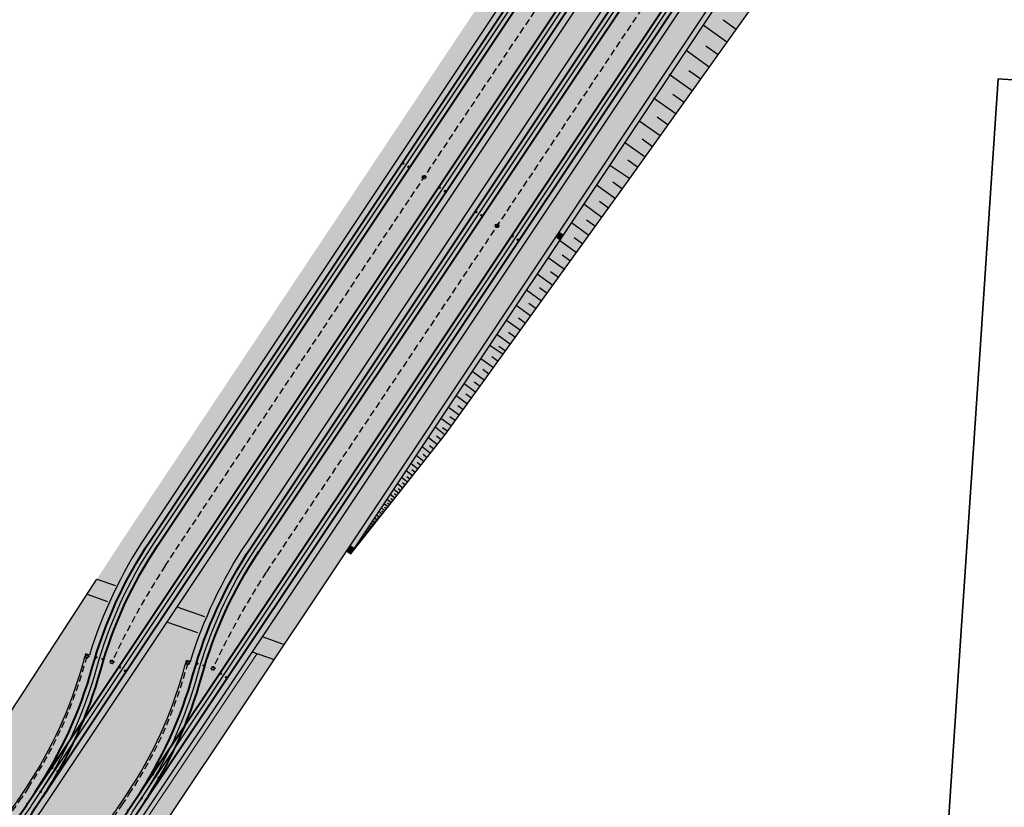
# Model space of a CAD drawing. Header units: metres. Extents: x 6603615 to 6604470, y 5739741 to 5740610.
# Tile 6 of 14: x 6604025 to 6604137, y 5739852 to 5739942. Entities that reach past the tile are written whole.
import ezdxf

# ---------------------------------------------------------------- set-up
doc = ezdxf.new("R2010")
doc.units = ezdxf.units.M
doc.linetypes.add('DASHDOT', pattern=[25.4, 12.7, -6.35, 0, -6.35])
doc.linetypes.add('HIDDEN', pattern=[0.375, 0.25, -0.125])
for name, color, linetype, lineweight in [('_działki', 3, 'Continuous', 40), ('HECZ_KOSTKA_ZABUDOWA', 41, 'Continuous', 5), ('HECZ_ZIELEŃ_ZABUDOWA', 73, 'Continuous', 5), ('KRESK_TOR_PP_ZABRUK', 31, 'Continuous', 5), ('M_WPUSTY', 190, 'Continuous', 30), ('OBRZEŻE_BET_8X40', 236, 'Continuous', 30), ('ODW_DRENAZ', 5, 'HIDDEN', 30), ('ODW_DRENAZ_NAJN', 140, 'HIDDEN', 30), ('ODW_SKRZYNKI', 5, 'Continuous', 13), ('OSIE_TORU', 10, 'DASHDOT', 30), ('PROJ. KORYTKO MULDOWE SZER 50 CM', 150, 'Continuous', 30), ('SKARPY', 96, 'Continuous', 30), ('szyny 60R2', 14, 'Continuous', 40), ('T_ODW_ZWROTNIC', 180, 'Continuous', 35), ('zwrotnica R50m', 140, 'Continuous', 40)]:
    doc.layers.add(name, color=color, linetype=linetype, lineweight=lineweight)
for name, color, linetype, lineweight, true_color in [('GESDZI', 7, 'Continuous', 18, 0x008000), ('HECZ_PŁYTY_BET_50X50', 7, 'Continuous', 5, 0xfaf9b8), ('HECZ_ZIELEN', 7, 'Continuous', 0, 0xd6ffd6)]:
    doc.layers.add(name, color=color, linetype=linetype, lineweight=lineweight, true_color=true_color)
doc.layers.add('KRESK_TOR_KLAS_PODKŁAD', color=38, linetype='Continuous', lineweight=15, transparency=0.55)
pattern_1 = [(59.99999999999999, (0, 0), (-0.2381249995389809, 0.4124445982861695), [0.238125, -0.238125]), (120, (0, 0), (-0.476249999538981, 2.661695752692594e-10), [0.238125, -0.238125]), (0, (-0.1190625, 0.20622229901), (0.238125, 0.41244459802), [0.238125, -0.238125])]

# ---------------------------------------------------------------- blocks, each defined once
blk = doc.blocks.new('A$C8469fa7e')
at = {"layer": 'GESDZI', "color": 3, "linetype": 'Continuous', "lineweight": 30}
blk.add_lwpolyline([(6604211.14, 5740049.68), (6604208.38, 5740004.99), (6604205.71, 5739965.06), (6604205.14, 5739956.67), (6604203.8, 5739936.9), (6604203.44, 5739931.58), (6604197.3, 5739931.89), (6604174.97, 5739932.82), (6604172.74, 5739932.92), (6604162.47, 5739933.62), (6604136.19, 5739935.43), (6604135.4, 5739923.52), (6604134.09, 5739903.98), (6604131.95, 5739871.82), (6604131.15, 5739859.81), (6604129.12, 5739829.44), (6604128.92, 5739826.44), (6604111.39, 5739827.61), (6604062.77, 5739830.84), (6604014.55, 5739834.06), (6603991.05, 5739835.63), (6603918.87, 5739840.43), (6603844.12, 5739845.41)], dxfattribs=at)
blk.add_lwpolyline([(6604196.08, 5739821.95), (6604163.88, 5739824.11), (6604151.94, 5739824.9), (6604128.92, 5739826.44), (6604129.12, 5739829.44), (6604131.15, 5739859.81), (6604131.95, 5739871.82), (6604134.09, 5739903.98), (6604135.4, 5739923.52), (6604136.19, 5739935.43), (6604162.47, 5739933.62), (6604172.74, 5739932.92), (6604174.97, 5739932.82), (6604197.3, 5739931.89), (6604203.44, 5739931.58), (6604202.44, 5739916.9), (6604201.1, 5739896.98), (6604199.76, 5739877.24), (6604198.87, 5739863.88), (6604198.07, 5739851.9)], close=True, dxfattribs=at)
blk = doc.blocks.new('skrzynka-odw-szyny')
blk.add_lwpolyline([(0.07499999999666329, 0.209999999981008), (0.0750000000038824, 0), (-0.0750000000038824, 1.4210854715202e-14), (-0.0750000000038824, 0.2099999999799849)], close=True)
at = {"linetype": 'HIDDEN', "ltscale": 0.2}
blk.add_circle((1.364242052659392e-12, 0.06500000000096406), 0.05400000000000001, dxfattribs=at)
blk = doc.blocks.new('WPUST')
at = {"layer": 'M_WPUSTY'}
h = blk.add_hatch(color=256, dxfattribs=at)
h.dxf.hatch_style = 1
h.paths.add_polyline_path([(0.5377540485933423, 0.480437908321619), (-0.05627778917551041, 0.3960212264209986), (0, 0), (0.5940318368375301, 0.08441668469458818)])
blk.add_lwpolyline([(0.5377540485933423, 0.480437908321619), (-0.05627778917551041, 0.3960212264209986), (0, 0), (0.5940318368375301, 0.08441668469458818), (0.5377540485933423, 0.480437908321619)], close=True, dxfattribs=at)
blk = doc.blocks.new('zwr50')
at = {"layer": 'T_ODW_ZWROTNIC'}
for centre in [(-2.662352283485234, 2.268399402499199), (-2.991292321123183, 1.611010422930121), (-0.1289658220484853, 0.6271918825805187)]:
    blk.add_circle(centre, 0.06, dxfattribs=at)
at = {"layer": 'zwrotnica R50m'}
for p, q in [((0, 0), (-4.453425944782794, 2.273103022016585)), ((0.4546165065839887, 0.8906872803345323), (-3.998809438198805, 3.163790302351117))]:
    blk.add_line(p, q, dxfattribs=at)
for centre, radius, end in [((-22.50372196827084, -44.08891581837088), 50.50000000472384, 68.74691510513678), ((-22.50372197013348, -44.08891581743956), 49.5000000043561, 68.74692656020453)]:
    blk.add_arc(centre, radius, 62.95947410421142, end, dxfattribs=at)

msp = doc.modelspace()

# ---------------------------------------------------------------- hatches: boundary and pattern name
at = {"layer": 'HECZ_KOSTKA_ZABUDOWA'}
h = msp.add_hatch(color=256, dxfattribs=at)
h.dxf.hatch_style = 1
edge = h.paths.add_edge_path()
edge.add_line((6604035.605241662, 5739877.505479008), (6604033.316688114, 5739878.302542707))
edge.add_line((6604033.316688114, 5739878.302542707), (6604032.194384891, 5739876.575591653))
edge.add_line((6604032.194384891, 5739876.575591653), (6604034.737953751, 5739875.669012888))
edge.add_arc((6604081.459361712, 5739854.72742632), 51.20000009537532, 153.5840928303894, 155.857003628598, ccw=False)
h = msp.add_hatch(color=256, dxfattribs=at)
h.dxf.hatch_style = 1
edge = h.paths.add_edge_path()
edge.add_line((6604045.833284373, 5739873.943228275), (6604042.422526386, 5739875.131136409))
edge.add_line((6604042.422526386, 5739875.131136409), (6604041.277314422, 5739873.412164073))
edge.add_line((6604041.277314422, 5739873.412164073), (6604045.089439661, 5739872.084466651))
edge.add_arc((6604092.987281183, 5739853.99478487), 51.19999813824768, 157.0692645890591, 159.3098445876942, ccw=False)
h = msp.add_hatch(color=256, dxfattribs=at)
h.dxf.hatch_style = 1
h.paths.add_polyline_path([(6604054.711314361, 5739870.851163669), (6604052.175532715, 5739871.734332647), (6604051.030320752, 5739870.015360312), (6604053.566102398, 5739869.132191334)])
at = {"layer": 'HECZ_PŁYTY_BET_50X50'}
h = msp.add_hatch(color=256, dxfattribs=at)
h.dxf.hatch_style = 1
h.paths.add_polyline_path([(6604103.863359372, 5739966.308222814), (6604103.380670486, 5739966.629799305), (6604042.422526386, 5739875.131136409), (6604042.988200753, 5739874.93412179)])
h = msp.add_hatch(color=256, dxfattribs=at)
h.dxf.hatch_style = 1
h.paths.add_polyline_path([(6604103.863359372, 5739966.308222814), (6604103.380670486, 5739966.629799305), (6604042.422526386, 5739875.131136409), (6604042.988200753, 5739874.93412179)])
h = msp.add_hatch(color=256, dxfattribs=at)
h.dxf.hatch_style = 1
h.paths.add_polyline_path([(6604101.557731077, 5739944.811311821, 0.0795573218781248), (6604108.367495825, 5739959.702381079), (6604109.210276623, 5739962.74600516), (6604108.702183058, 5739963.084506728), (6604107.808529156, 5739959.857159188, -0.0795573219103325), (6604101.075042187, 5739945.132888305), (6604052.175532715, 5739871.734332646), (6604052.741207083, 5739871.537318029)])
h = msp.add_hatch(color=256, dxfattribs=at)
h.dxf.hatch_style = 1
h.paths.add_polyline_path([(6604013.813109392, 5739840.121505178, 0.007384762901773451), (6604015.240565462, 5739840.137395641, 0.1065065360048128), (6604024.109626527, 5739847.108837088, 0.02618592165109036), (6604027.346601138, 5739851.455955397), (6604041.842988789, 5739873.215149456), (6604041.277314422, 5739873.412164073), (6604026.86391225, 5739851.777531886, -0.02618592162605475), (6604023.663195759, 5739847.479106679, -0.118976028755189)])
h = msp.add_hatch(color=256, dxfattribs=at)
h.dxf.hatch_style = 1
edge = h.paths.add_edge_path()
edge.add_line((6604025.491555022, 5739839.292934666), (6604025.163736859, 5739839.313768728))
edge.add_arc((6604015.024761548, 5739863.472435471), 26.19999998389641, 292.7669517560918, 320.3276949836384)
edge.add_arc((6603995.782055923, 5739879.432331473), 51.19999998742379, 320.3276949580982, 326.3276949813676)
edge.add_line((6604038.391833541, 5739851.044889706), (6604051.030320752, 5739870.015360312))
edge.add_line((6604051.030320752, 5739870.015360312), (6604051.59599512, 5739869.818345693))
edge.add_line((6604051.59599512, 5739869.818345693), (6604038.874522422, 5739850.723313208))
edge.add_arc((6603995.782055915, 5739879.432331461), 51.77999998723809, 320.32769497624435, 326.3276949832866, ccw=False)
edge.add_arc((6604015.022583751, 5739863.475248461), 26.78347206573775, 295.16758820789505, 320.326037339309, ccw=False)
edge.add_line((6604026.412720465, 5739839.234391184), (6604025.491555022, 5739839.292934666))
at = {"layer": 'HECZ_ZIELEN'}
h = msp.add_hatch(color=256, dxfattribs=at)
h.dxf.hatch_style = 1
edge = h.paths.add_edge_path()
edge.add_line((6604109.813328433, 5739946.059280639), (6604115.852499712, 5739958.320830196))
edge.add_line((6604115.852499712, 5739958.320830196), (6604113.108785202, 5739960.148744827))
edge.add_line((6604113.108785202, 5739960.148744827), (6604108.953718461, 5739952.221131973))
edge.add_arc((6604019.868367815, 5739998.91306619), 100.5800001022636, 326.3276949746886, 332.3398049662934, ccw=False)
edge.add_line((6604103.573278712, 5739943.147267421), (6604062.308781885, 5739881.20892694))
edge.add_line((6604062.308781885, 5739881.20892694), (6604073.128719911, 5739894.852535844))
edge.add_line((6604073.128719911, 5739894.852535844), (6604079.702386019, 5739903.980179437))
edge.add_line((6604079.702386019, 5739903.980179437), (6604094.16877302, 5739924.053053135))
edge.add_line((6604094.16877302, 5739924.053053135), (6604109.813328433, 5739946.059280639))
at = {"layer": 'HECZ_ZIELEŃ_ZABUDOWA'}
h = msp.add_hatch(color=256, dxfattribs=at)
h.dxf.hatch_style = 1
edge = h.paths.add_edge_path()
edge.add_line((6604097.222226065, 5739970.732671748), (6604095.557781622, 5739971.841556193))
edge.add_line((6604095.557781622, 5739971.841556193), (6604036.353476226, 5739882.975419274))
edge.add_line((6604036.353476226, 5739882.975419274), (6604033.316688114, 5739878.302542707))
edge.add_line((6604033.316688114, 5739878.302542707), (6604035.605241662, 5739877.505479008))
edge.add_arc((6604081.459361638, 5739854.727426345), 51.20000001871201, 146.327694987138, 153.5840928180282, ccw=False)
edge.add_line((6604038.849583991, 5739883.114868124), (6604097.222226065, 5739970.732671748))
h = msp.add_hatch(color=256, dxfattribs=at)
h.dxf.hatch_style = 1
h.paths.add_polyline_path([(6604103.350869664, 5739961.895670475, 0.02029334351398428), (6604105.410758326, 5739965.277316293), (6604103.863359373, 5739966.308222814), (6604042.988200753, 5739874.93412179), (6604045.833284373, 5739873.943228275, -0.04690328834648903), (6604050.377505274, 5739882.382225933)])
h = msp.add_hatch(color=256, dxfattribs=at)
h.dxf.hatch_style = 1
h.paths.add_polyline_path([(6604103.350869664, 5739961.895670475, 0.02029334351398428), (6604105.410758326, 5739965.277316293), (6604103.863359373, 5739966.308222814), (6604042.988200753, 5739874.93412179), (6604045.833284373, 5739873.943228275, -0.04690328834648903), (6604050.377505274, 5739882.382225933)])
h = msp.add_hatch(color=256, dxfattribs=at)
h.dxf.hatch_style = 1
edge = h.paths.add_edge_path()
edge.add_arc((6604019.868367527, 5739998.913066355), 100.0000004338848, 326.3276949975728, 332.3398049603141)
edge.add_line((6604108.440002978, 5739952.490383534), (6604112.623426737, 5739960.47209984))
edge.add_line((6604112.623426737, 5739960.47209984), (6604109.210276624, 5739962.746005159))
edge.add_line((6604109.210276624, 5739962.746005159), (6604108.367495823, 5739959.702381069))
edge.add_arc((6604058.46526447, 5739973.520330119), 51.78000009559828, 326.327694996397, 344.5225672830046, ccw=False)
edge.add_line((6604101.557731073, 5739944.811311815), (6604052.741207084, 5739871.537318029))
edge.add_line((6604052.741207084, 5739871.537318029), (6604054.711314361, 5739870.851163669))
edge.add_line((6604054.711314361, 5739870.851163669), (6604061.073763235, 5739880.401250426))
edge.add_line((6604061.073763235, 5739880.401250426), (6604103.090589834, 5739943.468843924))
h = msp.add_hatch(color=256, dxfattribs=at)
h.dxf.hatch_style = 1
h.paths.add_polyline_path([(6604031.663141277, 5739868.51602089, -0.006249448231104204), (6604032.02334268, 5739869.756362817), (6604032.47302197, 5739869.619656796, -0.0316676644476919), (6604034.745981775, 5739875.6869145), (6604032.194384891, 5739876.575591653), (6604024.577377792, 5739864.854874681, 0.01099409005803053), (6604022.262967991, 5739861.116153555), (6604019.668429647, 5739856.711377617), (6604020.088618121, 5739856.500803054), (6604019.640855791, 5739855.607321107, -0.02618592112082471), (6604016.967991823, 5739850.905559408, -0.1457862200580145), (6604005.43874428, 5739840.95603664, 0.2014223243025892), (6604021.454133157, 5739849.311302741, 0.02618592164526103), (6604024.475434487, 5739853.368781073), (6604025.307097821, 5739854.617114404, 0.07955732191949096)])
h = msp.add_hatch(color=256, dxfattribs=at)
h.dxf.hatch_style = 1
h.paths.add_polyline_path([(6604043.191062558, 5739867.783378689, -0.006247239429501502), (6604043.551131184, 5739869.023283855), (6604044.000811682, 5739868.886581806, -0.01649913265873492), (6604045.089439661, 5739872.084466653), (6604041.842988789, 5739873.215149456), (6604027.346601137, 5739851.455955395, -0.02618592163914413), (6604024.109626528, 5739847.108837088, -0.106509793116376), (6604015.240255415, 5739840.137244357, 0.003864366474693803), (6604015.986883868, 5739840.162282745, 0.212393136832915), (6604032.982054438, 5739848.578660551, 0.02618592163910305), (6604036.003355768, 5739852.636138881), (6604036.8350191, 5739853.884472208, 0.07955732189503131)])
h = msp.add_hatch(color=256, dxfattribs=at)
h.dxf.hatch_style = 1
edge = h.paths.add_edge_path()
edge.add_line((6604053.566102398, 5739869.132191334), (6604051.59599512, 5739869.818345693))
edge.add_line((6604051.59599512, 5739869.818345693), (6604038.874522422, 5739850.723313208))
edge.add_arc((6603995.782055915, 5739879.432331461), 51.77999998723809, 320.32769497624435, 326.3276949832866, ccw=False)
edge.add_arc((6604015.024761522, 5739863.472435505), 26.78000002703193, 295.1659305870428, 320.32769496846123, ccw=False)
edge.add_line((6604026.412720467, 5739839.234391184), (6604030.198309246, 5739838.993802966))
edge.add_arc((6604015.024761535, 5739863.472435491), 28.80000000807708, 301.7934946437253, 320.3276949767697)
edge.add_arc((6603995.782056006, 5739879.432331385), 53.79999986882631, 320.3276949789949, 326.3276949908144)
edge.add_line((6604040.5556113, 5739849.603339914), (6604053.566102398, 5739869.132191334))
at = {"layer": 'KRESK_TOR_KLAS_PODKŁAD'}
h = msp.add_hatch(dxfattribs=at)
h.set_pattern_fill('TRIANG', color=256, scale=0.05)
h.set_pattern_definition(pattern_1)
edge = h.paths.add_edge_path()
edge.add_arc((6604081.459361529, 5739854.727426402), 51.19999989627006, 146.327694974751, 153.5840928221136)
edge.add_line((6604035.605241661, 5739877.505479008), (6604042.422526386, 5739875.131136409))
edge.add_line((6604042.422526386, 5739875.131136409), (6604103.380670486, 5739966.629799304))
edge.add_line((6604103.380670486, 5739966.629799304), (6604097.222226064, 5739970.732671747))
edge.add_line((6604097.222226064, 5739970.732671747), (6604038.84958399, 5739883.114868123))
h = msp.add_hatch(dxfattribs=at)
h.set_pattern_fill('TRIANG', color=256, scale=0.05)
h.set_pattern_definition(pattern_1)
edge = h.paths.add_edge_path()
edge.add_arc((6604092.987282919, 5739853.994784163), 51.20000001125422, 146.3276949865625, 157.0692646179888)
edge.add_line((6604045.833284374, 5739873.943228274), (6604052.175532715, 5739871.734332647))
edge.add_line((6604052.175532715, 5739871.734332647), (6604101.075042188, 5739945.132888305))
edge.add_arc((6604058.465264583, 5739973.520330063), 51.1999999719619, 326.327694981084, 344.5225673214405)
edge.add_line((6604107.808529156, 5739959.857159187), (6604108.702183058, 5739963.084506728))
edge.add_line((6604108.702183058, 5739963.084506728), (6604105.410758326, 5739965.277316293))
edge.add_arc((6604062.738425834, 5739988.952450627), 48.79999944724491, 326.32769495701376, 330.9779484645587, ccw=False)
edge.add_line((6604103.350869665, 5739961.895670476), (6604050.377505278, 5739882.382225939))
h = msp.add_hatch(dxfattribs=at)
h.set_pattern_fill('TRIANG', color=256, scale=0.05)
h.set_pattern_definition(pattern_1)
edge = h.paths.add_edge_path()
edge.add_arc((6603995.782055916, 5739879.432331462), 51.19999998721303, 320.327694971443, 326.3276949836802)
edge.add_line((6604038.391833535, 5739851.044889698), (6604051.030320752, 5739870.015360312))
edge.add_line((6604051.030320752, 5739870.015360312), (6604045.089439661, 5739872.084466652))
edge.add_arc((6604092.987282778, 5739853.994784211), 51.19999986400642, 159.3098445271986, 163.0908241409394)
edge.add_line((6604044.000811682, 5739868.886581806), (6604043.551131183, 5739869.023283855))
edge.add_arc((6604092.987293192, 5739853.994781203), 51.67001070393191, 163.0908243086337, 164.5225671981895)
edge.add_arc((6603996.613719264, 5739880.680664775), 48.32999996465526, 326.3276949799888, 344.52256733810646, ccw=False)
edge.add_line((6604036.835019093, 5739853.884472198), (6604036.00335576, 5739852.636138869))
edge.add_arc((6603995.782055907, 5739879.43233146), 48.32999999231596, 320.32769498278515, 326.3276949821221, ccw=False)
edge.add_arc((6604015.024761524, 5739863.47243551), 23.33000002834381, 272.3635313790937, 320.3276949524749, ccw=False)
edge.add_arc((6604013.993768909, 5739888.451167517), 48.32999999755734, 269.7856049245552, 272.3635313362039, ccw=False)
edge.add_arc((6604003.496840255, 5739864.205077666), 26.19999999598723, 293.1876403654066, 320.3276949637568)
edge.add_arc((6603984.254134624, 5739880.164973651), 51.19999999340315, 320.327694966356, 326.3276949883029)
edge.add_line((6604026.863912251, 5739851.777531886), (6604041.277314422, 5739873.412164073))
edge.add_line((6604041.277314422, 5739873.412164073), (6604034.745981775, 5739875.686914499))
edge.add_arc((6604081.459361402, 5739854.727426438), 51.1999997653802, 155.8350484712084, 163.0903179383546)
edge.add_line((6604032.47302197, 5739869.619656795), (6604032.02334268, 5739869.756362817))
edge.add_arc((6604081.459364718, 5739854.727425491), 51.67000321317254, 163.0903180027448, 164.52256731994)
edge.add_arc((6603985.085797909, 5739881.413307), 48.33000004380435, 326.3276949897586, 344.5225673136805, ccw=False)
edge.add_line((6604025.307097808, 5739854.617114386), (6604024.475434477, 5739853.368781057))
edge.add_arc((6603984.254134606, 5739880.164973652), 48.3300000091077, 320.3276949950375, 326.32769499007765, ccw=False)
edge.add_arc((6604003.496840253, 5739864.205077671), 23.33000000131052, 274.7746156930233, 320.32769498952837, ccw=False)
edge.add_arc((6603994.5041571, 5739865.281408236), 26.67000000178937, 294.2045690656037, 315.4912808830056)
edge.add_line((6604013.523701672, 5739846.585263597), (6604011.476979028, 5739848.597184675))
edge.add_arc((6603994.5041571, 5739865.281408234), 23.79999999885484, 291.45944864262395, 315.4912808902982, ccw=False)
edge.add_line((6604003.211211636, 5739843.131302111), (6604003.039265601, 5739843.568720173))
edge.add_arc((6603994.504157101, 5739865.281408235), 23.33000000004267, 279.36353128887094, 291.4594486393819, ccw=False)
edge.add_arc((6603990.436707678, 5739889.948306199), 48.3299999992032, 266.36353123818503, 279.363531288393, ccw=False)
edge.add_line((6603987.371341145, 5739841.71561575), (6603984.387989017, 5739841.905218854))
edge.add_line((6603984.387989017, 5739841.905218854), (6603984.205957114, 5739839.040997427))
edge.add_line((6603984.205957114, 5739839.040997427), (6604063.185445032, 5739834.021557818))
edge.add_line((6604063.185445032, 5739834.021557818), (6604063.367476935, 5739836.885779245))
edge.add_line((6604063.367476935, 5739836.885779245), (6604025.163736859, 5739839.313768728))
edge.add_arc((6604015.024761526, 5739863.472435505), 26.20000002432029, 292.7669517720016, 320.3276949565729)
at = {"layer": 'KRESK_TOR_PP_ZABRUK'}
h = msp.add_hatch(color=256, dxfattribs=at)
h.dxf.hatch_style = 1
edge = h.paths.add_edge_path()
edge.add_arc((6604081.4593609, 5739854.727426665), 51.19999921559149, 153.5840927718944, 155.835048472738)
edge.add_line((6604034.745981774, 5739875.6869145), (6604041.277314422, 5739873.412164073))
edge.add_line((6604041.277314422, 5739873.412164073), (6604042.422526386, 5739875.131136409))
edge.add_line((6604042.422526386, 5739875.131136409), (6604035.605241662, 5739877.505479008))
h = msp.add_hatch(color=256, dxfattribs=at)
h.dxf.hatch_style = 1
edge = h.paths.add_edge_path()
edge.add_arc((6604092.987281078, 5739853.994784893), 51.19999803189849, 157.0692645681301, 159.3098445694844)
edge.add_line((6604045.089439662, 5739872.084466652), (6604051.030320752, 5739870.015360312))
edge.add_line((6604051.030320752, 5739870.015360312), (6604052.175532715, 5739871.734332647))
edge.add_line((6604052.175532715, 5739871.734332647), (6604045.833284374, 5739873.943228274))
at = {"layer": 'PROJ. KORYTKO MULDOWE SZER 50 CM', "linetype": 'ByBlock'}
h = msp.add_hatch(color=256, dxfattribs=at)
h.dxf.hatch_style = 1
h.paths.add_polyline_path([(6604119.62666866, 5739978.078411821), (6604122.75571237, 5739997.004614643, -0.1063598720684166), (6604127.2977172, 5740008.517478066), (6604130.344316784, 5740013.090448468), (6604130.732304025, 5740013.672820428, -0.02618592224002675), (6604133.677963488, 5740017.62871497, -0.2421183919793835), (6604152.29085281, 5740025.570399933, -0.02618592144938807), (6604157.18502344, 5740024.959577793), (6604161.72786778, 5740024.149222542, -0.02618748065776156), (6604166.531377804, 5740023.030150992, -0.3230477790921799), (6604183.93772236, 5740000.814809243, -0.02618737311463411), (6604183.875195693, 5739995.882792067), (6604183.723568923, 5739993.55478839, 0.05863637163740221), (6604184.367232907, 5739981.211291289), (6604186.167628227, 5739970.674769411, -0.03824039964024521), (6604186.834510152, 5739963.508706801), (6604187.414432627, 5739963.518189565, 0.03824039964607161), (6604186.739342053, 5739970.772459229), (6604184.938946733, 5739981.308981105, -0.05863637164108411), (6604184.302342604, 5739993.517091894), (6604184.453969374, 5739995.845095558, 0.02618738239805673), (6604184.517265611, 5740000.837822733, 0.3230477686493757), (6604166.692361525, 5740023.58736212, 0.02618748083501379), (6604161.829719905, 5740024.720209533), (6604157.286876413, 5740025.530564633, 0.02618592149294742), (6604152.332463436, 5740026.148905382, 0.2421183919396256), (6604133.231532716, 5740017.998984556, 0.02618592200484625), (6604130.249615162, 5740013.994396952), (6604126.815028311, 5740008.839054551, 0.1063598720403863), (6604122.18348022, 5739997.099221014), (6604119.054436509, 5739978.173018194, -0.07989809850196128), (6604114.009896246, 5739963.117398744), (6604108.440002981, 5739952.490383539, -0.02623879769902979), (6604103.090589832, 5739943.468843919), (6604061.826092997, 5739881.530503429), (6604062.308781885, 5739881.20892694), (6604103.573278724, 5739943.147267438, 0.02623879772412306), (6604108.953718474, 5739952.221131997), (6604114.523611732, 5739962.848147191, 0.07989809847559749)])

# ---------------------------------------------------------------- linework, layer by layer
at = {"layer": 'HECZ_PŁYTY_BET_50X50', "flags": 128}
msp.add_lwpolyline([(6604051.59599512, 5739869.818345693), (6604038.874522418, 5739850.723313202, -0.026185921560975), (6604035.637547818, 5739846.376194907, -0.1102321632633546), (6604026.412720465, 5739839.234391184)], format="xyb", dxfattribs=at)
at = {"layer": 'OBRZEŻE_BET_8X40', "flags": 128}
for points in [[(6604030.198309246, 5739838.993802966, 0.0810474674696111), (6604037.192358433, 5739845.086635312, 0.02618592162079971), (6604040.5556113, 5739849.603339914), (6604061.073763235, 5739880.401250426), (6604103.090589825, 5739943.46884391, 0.02623879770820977), (6604108.440002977, 5739952.490383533), (6604114.009896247, 5739963.117398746, 0.07989809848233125), (6604119.054436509, 5739978.173018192), (6604122.183480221, 5739997.099221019, -0.1063598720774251), (6604126.815028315, 5740008.839054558), (6604130.249615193, 5740013.994396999, -0.02618592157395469), (6604133.2315327, 5740017.998984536, -0.242118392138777), (6604152.332463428, 5740026.148905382, -0.0261859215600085), (6604157.286876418, 5740025.530564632), (6604161.829859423, 5740024.720184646, -0.02618592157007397), (6604166.692212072, 5740023.587405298, -0.3230494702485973), (6604184.517265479, 5740000.837826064, -0.02618740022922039), (6604184.45396937, 5739995.845095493), (6604184.30234261, 5739993.517091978, 0.05863637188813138), (6604184.938946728, 5739981.308981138), (6604186.739342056, 5739970.772459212, -0.05863637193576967), (6604187.319954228, 5739959.638101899), (6604186.601627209, 5739948.6092585)], [(6604128.946183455, 5740014.0219114), (6604122.772705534, 5740004.755471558, 0.07955732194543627), (6604116.354850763, 5739990.721400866), (6604107.808529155, 5739959.857159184, -0.07955732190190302), (6604101.075042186, 5739945.132888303), (6604038.391833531, 5739851.044889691, -0.02618592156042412), (6604035.191117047, 5739846.746464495, -0.1208395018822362), (6604025.163736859, 5739839.313768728)], [(6604111.311478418, 5739991.88075246), (6604038.849583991, 5739883.114868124, 0.07327144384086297), (6604032.47302197, 5739869.619656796)], [(6604044.000811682, 5739868.886581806, -0.0732736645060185), (6604050.377505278, 5739882.382225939), (6604103.350869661, 5739961.895670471, 0.07955732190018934), (6604109.76872443, 5739975.929741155), (6604109.907726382, 5739976.431733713, -0.002541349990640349), (6604109.621363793, 5739975.997129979), (6604026.863912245, 5739851.777531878, -0.02618592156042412), (6604023.663195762, 5739847.479106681, -0.1189775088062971), (6604013.812923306, 5739840.121505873)], [(6604019.668429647, 5739856.711377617), (6604022.262967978, 5739861.116153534, -0.01099409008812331), (6604024.577377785, 5739864.85487467), (6604033.316688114, 5739878.302542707)], [(6604032.02334268, 5739869.756362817, 0.006249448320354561), (6604031.663141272, 5739868.516020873, -0.07955732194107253), (6604025.307097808, 5739854.617114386), (6604024.475434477, 5739853.368781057, -0.02618592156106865), (6604021.454133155, 5739849.311302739, -0.2014223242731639), (6604005.43874428, 5739840.95603664, 0.1457862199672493), (6604016.967991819, 5739850.905559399, 0.0261859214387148), (6604019.640855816, 5739855.607321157), (6604020.088618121, 5739856.500803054)], [(6604013.812923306, 5739840.121505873, 0.01124880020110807), (6604015.986883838, 5739840.162282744, 0.2123931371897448), (6604032.982054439, 5739848.578660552, 0.02618592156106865), (6604036.00335576, 5739852.636138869), (6604036.835019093, 5739853.884472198, 0.07955732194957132), (6604043.191062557, 5739867.783378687, -0.006247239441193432), (6604043.551131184, 5739869.023283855)]]:
    msp.add_lwpolyline(points, format="xyb", dxfattribs=at)
for points in [[(6604033.316688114, 5739878.302542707), (6604035.444891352, 5739877.561326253)], [(6604032.194384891, 5739876.575591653), (6604034.530852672, 5739875.761840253)], [(6604042.422526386, 5739875.131136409), (6604045.588328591, 5739874.028542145)], [(6604041.277314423, 5739873.412164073), (6604044.79060181, 5739872.188546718)], [(6604052.175532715, 5739871.734332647), (6604054.711314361, 5739870.851163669)], [(6604032.47302197, 5739869.619656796), (6604032.02334268, 5739869.756362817)], [(6604051.030320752, 5739870.015360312), (6604053.566102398, 5739869.132191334)], [(6604044.000811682, 5739868.886581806), (6604043.551131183, 5739869.023283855)]]:
    msp.add_lwpolyline(points, dxfattribs=at)
at = {"layer": 'ODW_DRENAZ', "ltscale": 3}
for points in [[(6604035.026137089, 5739868.843073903, -0.03402456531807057), (6604041.097142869, 5739879.815098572), (6604106.542141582, 5739978.0485662, 0.03566409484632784), (6604113.549657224, 5739990.389635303)], [(6604104.898499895, 5739959.404698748, -0.03867873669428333), (6604097.995819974, 5739947.184324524), (6604052.625064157, 5739879.082456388, 0.03401237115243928), (6604046.554040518, 5739868.110404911)], [(6604032.170290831, 5739869.481747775, 0.005180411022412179), (6604031.875163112, 5739868.457311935, -0.07955732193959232), (6604025.490186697, 5739854.495137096), (6604024.658523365, 5739853.246803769, -0.02618592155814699), (6604021.623468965, 5739849.170855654, -0.2155851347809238), (6604004.1806946, 5739840.665008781, 0.1580406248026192), (6604016.782688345, 5739851.024145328, 0.02618592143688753), (6604019.44417185, 5739855.705887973), (6604019.779926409, 5739856.375865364)], [(6604014.096532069, 5739839.901276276, 0.009784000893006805), (6604015.995956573, 5739839.942469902, 0.212393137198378), (6604033.151390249, 5739848.438213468, 0.02618592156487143), (6604036.186444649, 5739852.51416158), (6604037.018107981, 5739853.76249491, 0.07955732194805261), (6604043.403084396, 5739867.72466975, -0.005178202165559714), (6604043.698081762, 5739868.748670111, -0.005178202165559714)]]:
    msp.add_lwpolyline(points, format="xyb", dxfattribs=at)
at = {"layer": 'ODW_DRENAZ', "ltscale": 0.1}
for centre in [(6604070.668072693, 5739924.201301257), (6604078.990294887, 5739918.656879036), (6604032.170290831, 5739869.481747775), (6604043.698081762, 5739868.748670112)]:
    msp.add_circle(centre, 0.2125, dxfattribs=at)
at = {"layer": 'ODW_DRENAZ', "ltscale": 0.5}
for centre in [(6604070.668072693, 5739924.201301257), (6604078.990294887, 5739918.656879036), (6604032.170290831, 5739869.481747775), (6604043.698081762, 5739868.748670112)]:
    msp.add_circle(centre, 0.1575, dxfattribs=at)
at = {"layer": 'ODW_DRENAZ_NAJN', "ltscale": 0.1}
for centre in [(6604035.026137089, 5739868.843073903), (6604046.554040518, 5739868.110404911)]:
    msp.add_circle(centre, 0.2125, dxfattribs=at)
at = {"layer": 'ODW_DRENAZ_NAJN', "ltscale": 0.5}
for centre in [(6604035.026137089, 5739868.843073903), (6604046.554040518, 5739868.110404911)]:
    msp.add_circle(centre, 0.1575, dxfattribs=at)
at = {"layer": 'OSIE_TORU', "linetype": 'ByBlock', "ltscale": 0.1, "flags": 128}
for points in [[(6604026.696908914, 5739853.691195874, 0.07955732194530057), (6604033.272579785, 5739868.070366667, -0.079557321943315), (6604039.848250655, 5739882.449537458), (6604128.335626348, 5740015.269797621)], [(6604010.822481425, 5739838.551839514, 0.02618592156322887), (6604016.055754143, 5739838.493703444, 0.2123931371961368), (6604034.267467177, 5739847.512539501, 0.02618592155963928), (6604037.393166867, 5739851.710220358), (6604100.076375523, 5739945.798218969, 0.0795573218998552), (6604106.652046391, 5739960.177389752), (6604115.198368, 5739991.041631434, -0.07955732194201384), (6604121.774038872, 5740005.420802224)], [(6603999.294560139, 5739839.284481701, 0.02618592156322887), (6604004.527832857, 5739839.22634563, 0.2123931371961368), (6604022.739545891, 5739848.245181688, 0.02618592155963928), (6604025.865245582, 5739852.442862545), (6604108.62269713, 5739976.662460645, 0.07955732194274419), (6604115.198368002, 5739991.041631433)], [(6604038.2248302, 5739852.958553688, 0.07955732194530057), (6604044.800501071, 5739867.33772448, -0.07955732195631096), (6604051.376171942, 5739881.716895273), (6604104.349536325, 5739961.230339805, 0.07955732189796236), (6604110.925207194, 5739975.609510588)]]:
    msp.add_lwpolyline(points, format="xyb", dxfattribs=at)
at = {"layer": 'PROJ. KORYTKO MULDOWE SZER 50 CM'}
msp.add_lwpolyline([(6604061.826092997, 5739881.530503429), (6604062.308781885, 5739881.20892694), (6604103.573278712, 5739943.147267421, 0.02623879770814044), (6604108.953718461, 5739952.221131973), (6604114.52361173, 5739962.848147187, 0.07989809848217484), (6604119.62666866, 5739978.078411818), (6604122.755712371, 5739997.004614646, -0.1063598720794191), (6604127.297717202, 5740008.51747807), (6604130.344316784, 5740013.090448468), (6604130.73230408, 5740013.672820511, -0.02618592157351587), (6604133.677963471, 5740017.62871495, -0.2421183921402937), (6604152.290852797, 5740025.570399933, -0.02618592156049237), (6604157.185023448, 5740024.959577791), (6604161.728006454, 5740024.149197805, -0.02618592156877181), (6604166.531231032, 5740023.030193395, -0.3230494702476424), (6604183.93772216, 5740000.81481427, -0.02618740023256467), (6604183.875195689, 5739995.88279199), (6604183.723568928, 5739993.554788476, 0.05863637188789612), (6604184.367232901, 5739981.211291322), (6604186.16762823, 5739970.674769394, -0.03824039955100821), (6604186.834510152, 5739963.508706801), (6604187.414432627, 5739963.518189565)], format="xyb", dxfattribs=at)
at = {"layer": 'SKARPY'}
for p, q in [((6604105.240743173, 5739939.627308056), (6604102.51784682, 5739941.563055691)), ((6604106.280046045, 5739941.089231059), (6604104.818123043, 5739942.128533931)), ((6604104.219851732, 5739938.191283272), (6604102.815258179, 5739939.189829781)), ((6604103.221305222, 5739936.786689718), (6604100.584566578, 5739938.661186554)), ((6604101.281274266, 5739934.057768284), (6604098.631258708, 5739935.941703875)), ((6604102.240667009, 5739935.407286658), (6604100.891148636, 5739936.366679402)), ((6604100.33930647, 5739932.732760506), (6604099.042697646, 5739933.654539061)), ((6604099.417527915, 5739931.436151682), (6604096.872025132, 5739933.245787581)), ((6604097.627066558, 5739928.917620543), (6604095.181966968, 5739930.655878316)), ((6604098.512709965, 5739930.163400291), (6604097.266930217, 5739931.049043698)), ((6604095.90700853, 5739926.498121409), (6604093.558364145, 5739928.167807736)), ((6604096.757937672, 5739927.695070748), (6604095.560988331, 5739928.545999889)), ((6604095.072165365, 5739925.323799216), (6604093.922126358, 5739926.141379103)), ((6604093.303117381, 5739922.851910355), (6604092.205656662, 5739923.642843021)), ((6604092.512184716, 5739921.754449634), (6604090.356167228, 5739923.308277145)), ((6604091.73527096, 5739920.67644089), (6604090.67781566, 5739921.438541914)), ((6604090.973169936, 5739919.61898559), (6604088.89574513, 5739921.116171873)), ((6604089.490256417, 5739917.561364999), (6604087.488559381, 5739919.003974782)), ((6604090.224576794, 5739918.580273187), (6604089.205668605, 5739919.314593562)), ((6604088.061399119, 5739915.578750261), (6604086.132669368, 5739916.968773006)), ((6604088.768951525, 5739916.560516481), (6604087.787185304, 5739917.268068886)), ((6604086.684627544, 5739913.668407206), (6604084.826205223, 5739915.007759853)), ((6604087.366387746, 5739914.614385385), (6604086.420409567, 5739915.296145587)), ((6604086.014951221, 5739912.739196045), (6604085.10345651, 5739913.396104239)), ((6604085.358043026, 5739911.827701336), (6604083.567365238, 5739913.118230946)), ((6604084.079816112, 5739910.054094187), (6604082.354413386, 5739911.297580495)), ((6604084.712778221, 5739910.932362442), (6604083.834509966, 5739911.56532455)), ((6604082.848184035, 5739908.345139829), (6604081.185676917, 5739909.543297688)), ((6604083.458072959, 5739909.191392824), (6604082.611819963, 5739909.801281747)), ((6604081.661448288, 5739906.698481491), (6604080.059544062, 5739907.852963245)), ((6604082.249105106, 5739907.513886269), (6604081.433700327, 5739908.101543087)), ((6604080.517972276, 5739905.111848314), (6604078.974461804, 5739906.224246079)), ((6604081.08420741, 5739905.897529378), (6604080.298526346, 5739906.463764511)), ((6604079.961773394, 5739904.340093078), (6604079.204732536, 5739904.885687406)), ((6604078.592746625, 5739902.439426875), (6604077.146744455, 5739903.480827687)), ((6604079.122760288, 5739903.17535957), (6604078.386827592, 5739903.705373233)), ((6604078.072046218, 5739901.71642579), (6604077.362702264, 5739902.227290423)), ((6604077.561181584, 5739901.007081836), (6604076.16742248, 5739902.010857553)), ((6604076.566886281, 5739899.62648644), (6604075.223482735, 5739900.59399643)), ((6604077.059293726, 5739900.310202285), (6604076.375577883, 5739900.802609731)), ((6604075.608514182, 5739898.295771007), (6604074.313646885, 5739899.228325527)), ((6604076.083131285, 5739898.954784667), (6604075.424117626, 5739899.429401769)), ((6604074.68476741, 5739897.013133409), (6604073.436682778, 5739897.911995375)), ((6604075.142236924, 5739897.648337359), (6604074.507032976, 5739898.105806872)), ((6604073.794394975, 5739895.776836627), (6604072.591402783, 5739896.643223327)), ((6604074.235336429, 5739896.389091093), (6604073.623081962, 5739896.830032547)), ((6604073.05472648, 5739894.759232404), (6604071.930319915, 5739895.650932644)), ((6604073.361201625, 5739895.17534053), (6604072.771067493, 5739895.600351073)), ((6604072.182990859, 5739893.660000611), (6604071.149798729, 5739894.479364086)), ((6604072.60887636, 5739894.197029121), (6604072.071847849, 5739894.622914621)), ((6604071.381972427, 5739892.649941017), (6604070.432595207, 5739893.402835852)), ((6604071.773309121, 5739893.143404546), (6604071.279845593, 5739893.534741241)), ((6604070.645934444, 5739891.72181977), (6604069.773572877, 5739892.413638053)), ((6604071.00552501, 5739892.175252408), (6604070.552092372, 5739892.534842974)), ((6604069.969605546, 5739890.868989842), (6604069.168011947, 5739891.504686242)), ((6604070.300025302, 5739891.285638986), (6604069.883376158, 5739891.616058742)), ((6604068.777092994, 5739889.365268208), (6604068.10027846, 5739889.902009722)), ((6604069.348141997, 5739890.08534343), (6604068.611575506, 5739890.669470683)), ((6604069.056078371, 5739889.717060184), (6604068.704286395, 5739889.996045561)), ((6604069.651757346, 5739890.468193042), (6604069.268907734, 5739890.771808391)), ((6604068.252368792, 5739888.703607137), (6604067.630459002, 5739889.196806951)), ((6604068.005768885, 5739888.392652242), (6604067.708738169, 5739888.628209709)), ((6604068.508722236, 5739889.026860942), (6604068.185468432, 5739889.283214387)), ((6604067.327167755, 5739887.536957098), (6604066.802066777, 5739887.953383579)), ((6604067.118954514, 5739887.274406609), (6604066.868160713, 5739887.473296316)), ((6604067.770211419, 5739888.095621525), (6604067.198752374, 5739888.548811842)), ((6604067.54361626, 5739887.809892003), (6604067.270681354, 5739888.026340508)), ((6604066.202255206, 5739886.118476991), (6604065.794859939, 5739886.441558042)), ((6604066.545986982, 5739886.551912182), (6604066.102625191, 5739886.903516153)), ((6604066.370184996, 5739886.330231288), (6604066.158430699, 5739886.498161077)), ((6604066.920064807, 5739887.023612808), (6604066.437561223, 5739887.406257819)), ((6604066.728742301, 5739886.782361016), (6604066.498293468, 5739886.965116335)), ((6604065.329501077, 5739885.017960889), (6604065.013426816, 5739885.268620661)), ((6604065.596182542, 5739885.354238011), (6604065.252203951, 5739885.627027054)), ((6604065.45978802, 5739885.182248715), (6604065.295500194, 5739885.312535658)), ((6604065.886407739, 5739885.720203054), (6604065.51206131, 5739886.017075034)), ((6604065.73797175, 5739885.533029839), (6604065.559179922, 5739885.674819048)), ((6604066.04071468, 5739885.914779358), (6604065.846138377, 5739886.069086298)), ((6604064.462263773, 5739883.924401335), (6604064.236933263, 5739884.103097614)), ((6604064.652381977, 5739884.16413454), (6604064.407158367, 5739884.358606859)), ((6604064.555145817, 5739884.041522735), (6604064.438024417, 5739884.134404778)), ((6604064.859284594, 5739884.425032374), (6604064.592411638, 5739884.636673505)), ((6604064.753464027, 5739884.291595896), (6604064.626002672, 5739884.392677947)), ((6604065.084453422, 5739884.708963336), (6604064.794019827, 5739884.939289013)), ((6604064.969290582, 5739884.56374654), (6604064.830576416, 5739884.67375253)), ((6604065.204171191, 5739884.859923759), (6604065.053210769, 5739884.979641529)), ((6604063.719466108, 5739882.987756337), (6604063.571858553, 5739883.104815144)), ((6604063.844007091, 5739883.144798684), (6604063.683368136, 5739883.272191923)), ((6604063.780310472, 5739883.064479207), (6604063.703587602, 5739883.12532357)), ((6604063.979543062, 5739883.315705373), (6604063.804722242, 5739883.454345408)), ((6604063.910223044, 5739883.228294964), (6604063.826726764, 5739883.294510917)), ((6604064.127044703, 5739883.501700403), (6604063.936789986, 5739883.652580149)), ((6604064.05160483, 5739883.406573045), (6604063.960737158, 5739883.478634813)), ((6604064.287568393, 5739883.704115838), (6604064.080517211, 5739883.868315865)), ((6604064.20546838, 5739883.600590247), (6604064.106578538, 5739883.679013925)), ((6604064.372915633, 5739883.811736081), (6604064.26529539, 5739883.897083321)), ((6604062.819901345, 5739881.853432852), (6604062.766420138, 5739881.895845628)), ((6604062.865025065, 5739881.910332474), (6604062.806822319, 5739881.956489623)), ((6604062.84194649, 5739881.881231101), (6604062.814148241, 5739881.903276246)), ((6604062.914132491, 5739881.972255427), (6604062.850791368, 5739882.02248752)), ((6604062.889016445, 5739881.940584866), (6604062.858764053, 5739881.964576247)), ((6604062.967575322, 5739882.039645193), (6604062.898642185, 5739882.09431198)), ((6604062.940241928, 5739882.005178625), (6604062.907318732, 5739882.031288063)), ((6604063.025736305, 5739882.112984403), (6604062.950717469, 5739882.172477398)), ((6604062.995989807, 5739882.075474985), (6604062.960160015, 5739882.10388947)), ((6604063.089031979, 5739882.1927983), (6604063.007390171, 5739882.257543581)), ((6604063.056659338, 5739882.151977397), (6604063.017666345, 5739882.18290043)), ((6604063.157915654, 5739882.279658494), (6604063.069066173, 5739882.350119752)), ((6604063.122685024, 5739882.235233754), (6604063.080249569, 5739882.268886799)), ((6604063.232880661, 5739882.374187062), (6604063.136187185, 5739882.450868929)), ((6604063.194539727, 5739882.325840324), (6604063.148357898, 5739882.362464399)), ((6604063.314463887, 5739882.477061), (6604063.209233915, 5739882.560512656)), ((6604063.272738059, 5739882.424446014), (6604063.222479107, 5739882.464303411)), ((6604063.403249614, 5739882.589017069), (6604063.288729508, 5739882.67983618)), ((6604063.357840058, 5739882.531757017), (6604063.303144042, 5739882.57513319)), ((6604063.499873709, 5739882.710857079), (6604063.3752433, 5739882.809694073)), ((6604063.450455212, 5739882.648541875), (6604063.390930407, 5739882.695747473)), ((6604063.605028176, 5739882.843453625), (6604063.469394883, 5739882.951016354)), ((6604063.551246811, 5739882.775636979), (6604063.486466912, 5739882.827010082)), ((6604063.660936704, 5739882.91395256), (6604063.59043777, 5739882.969861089)), ((6604062.740338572, 5739881.753106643), (6604062.695182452, 5739881.788917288)), ((6604062.778438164, 5739881.801149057), (6604062.729295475, 5739881.840121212)), ((6604062.758952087, 5739881.776577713), (6604062.735481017, 5739881.795191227)), ((6604062.798694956, 5739881.826692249), (6604062.773151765, 5739881.846949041))]:
    msp.add_line(p, q, dxfattribs=at)
msp.add_lwpolyline([(6604062.308781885, 5739881.20892694), (6604073.128719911, 5739894.852535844), (6604079.702386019, 5739903.980179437), (6604094.16877302, 5739924.053053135), (6604109.813328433, 5739946.059280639)], dxfattribs=at)
at = {"layer": 'SKARPY', "flags": 128}
for points in [[(6604091.871839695, 5739925.583313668), (6604094.16877302, 5739924.053053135)], [(6604078.162774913, 5739905.005897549), (6604079.702386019, 5739903.980179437)]]:
    msp.add_lwpolyline(points, dxfattribs=at)
at = {"layer": 'szyny 60R2', "ltscale": 3, "flags": 128}
for points in [[(6604026.280797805, 5739853.968416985, 0.0795573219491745), (6604032.790711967, 5739868.20379607, -0.07955732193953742), (6604039.432139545, 5739882.726758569), (6604127.919515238, 5740015.547018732)], [(6604027.113020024, 5739853.413974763, 0.0795573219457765), (6604033.754447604, 5739867.936937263, -0.07955732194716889), (6604040.264361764, 5739882.172316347), (6604128.751737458, 5740014.992576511)], [(6604010.854194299, 5739839.050832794, 0.02618592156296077), (6604016.03513429, 5739838.993278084, 0.2123931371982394), (6604033.882613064, 5739847.831737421, 0.02618592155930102), (6604036.977055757, 5739851.987441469), (6604099.660264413, 5739946.07544008, 0.0795573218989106), (6604106.170178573, 5739960.310819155), (6604114.716500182, 5739991.175060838, -0.07955732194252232), (6604121.357927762, 5740005.698023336, -0.07955732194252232)], [(6604010.79076855, 5739838.052846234, 0.02618592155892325), (6604016.076373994, 5739837.994128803, 0.2123931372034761), (6604034.652321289, 5739847.193341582, 0.02618592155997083), (6604037.809277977, 5739851.432999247), (6604100.492486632, 5739945.520997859, 0.07955732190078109), (6604107.133914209, 5739960.043960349), (6604115.680235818, 5739990.908202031, -0.07955732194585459), (6604122.190149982, 5740005.143581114, -0.07955732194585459)], [(6603999.262847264, 5739838.785488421, 0.02618592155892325), (6604004.548452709, 5739838.72677099, 0.2123931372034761), (6604023.124400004, 5739847.925983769, 0.02618592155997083), (6604026.281356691, 5739852.165641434), (6604109.03880824, 5739976.385239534, 0.07955732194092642), (6604115.68023582, 5739990.90820203, 0.07955732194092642)], [(6603999.326273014, 5739839.783474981, 0.02618592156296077), (6604004.507213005, 5739839.725920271, 0.2123931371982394), (6604022.354691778, 5739848.564379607, 0.02618592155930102), (6604025.449134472, 5739852.720083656), (6604108.20658602, 5739976.939681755, 0.07955732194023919), (6604114.716500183, 5739991.175060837, 0.07955732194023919)], [(6604037.80871909, 5739853.235774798, 0.0795573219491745), (6604044.318633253, 5739867.471153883, -0.07955732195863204), (6604050.960060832, 5739881.994116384), (6604103.933425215, 5739961.507560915, 0.07955732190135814), (6604110.443339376, 5739975.742939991, 0.07955732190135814)], [(6604038.64094131, 5739852.681332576, 0.0795573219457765), (6604045.282368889, 5739867.204295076, -0.07955732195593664), (6604051.792283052, 5739881.439674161), (6604104.765647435, 5739960.953118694, 0.079557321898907), (6604111.407075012, 5739975.476081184, 0.079557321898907)]]:
    msp.add_lwpolyline(points, format="xyb", dxfattribs=at)

# ---------------------------------------------------------------- block references
at = {"layer": '_działki', "color": 1}
msp.add_blockref('A$C8469fa7e', (0, 0), dxfattribs=at)
at = {"layer": 'M_WPUSTY', "rotation": 48.23966084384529}
for p in [(6604086.120279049, 5739917.126038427), (6604062.281478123, 5739881.347277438)]:
    msp.add_blockref('WPUST', p, dxfattribs=at)
at = {"layer": 'ODW_SKRZYNKI', "xscale": -1}
for p, rotation in [((6604068.346172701, 5739925.748195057), 56.3276949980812), ((6604072.507283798, 5739922.975983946), 56.3276949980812), ((6604076.668394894, 5739920.203772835), 56.3276949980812), ((6604080.829505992, 5739917.431561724), 56.3276949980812), ((6604033.34355755, 5739869.354575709), 73.09081997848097), ((6604036.007387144, 5739868.189346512), 56.3276949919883), ((6604044.871995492, 5739868.621743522), 73.09082414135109), ((6604047.535290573, 5739867.456677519), 56.3276949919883)]:
    msp.add_blockref('skrzynka-odw-szyny', p, dxfattribs=dict(at, rotation=rotation))
at = {"layer": 'ODW_SKRZYNKI'}
for p, rotation in [((6604068.828861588, 5739925.426618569), 236.3276949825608), ((6604072.989972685, 5739922.654407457), 236.3276949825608), ((6604077.151083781, 5739919.882196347), 236.3276949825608), ((6604081.312194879, 5739917.109985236), 236.3276949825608), ((6604033.898482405, 5739869.185879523), 253.0908199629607), ((6604045.42692036, 5739868.453047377), 253.0908241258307), ((6604036.49007603, 5739867.867770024), 236.3276949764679), ((6604048.017979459, 5739867.135101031), 236.3276949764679)]:
    msp.add_blockref('skrzynka-odw-szyny', p, dxfattribs=dict(at, rotation=rotation))
at = {"layer": 'zwrotnica R50m', "linetype": 'ByBlock', "rotation": 263.3682208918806}
for p in [(6604026.280797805, 5739853.968416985), (6604037.80871654, 5739853.23577097)]:
    msp.add_blockref('zwr50', p, dxfattribs=at)

doc.saveas('drawing.dxf')
